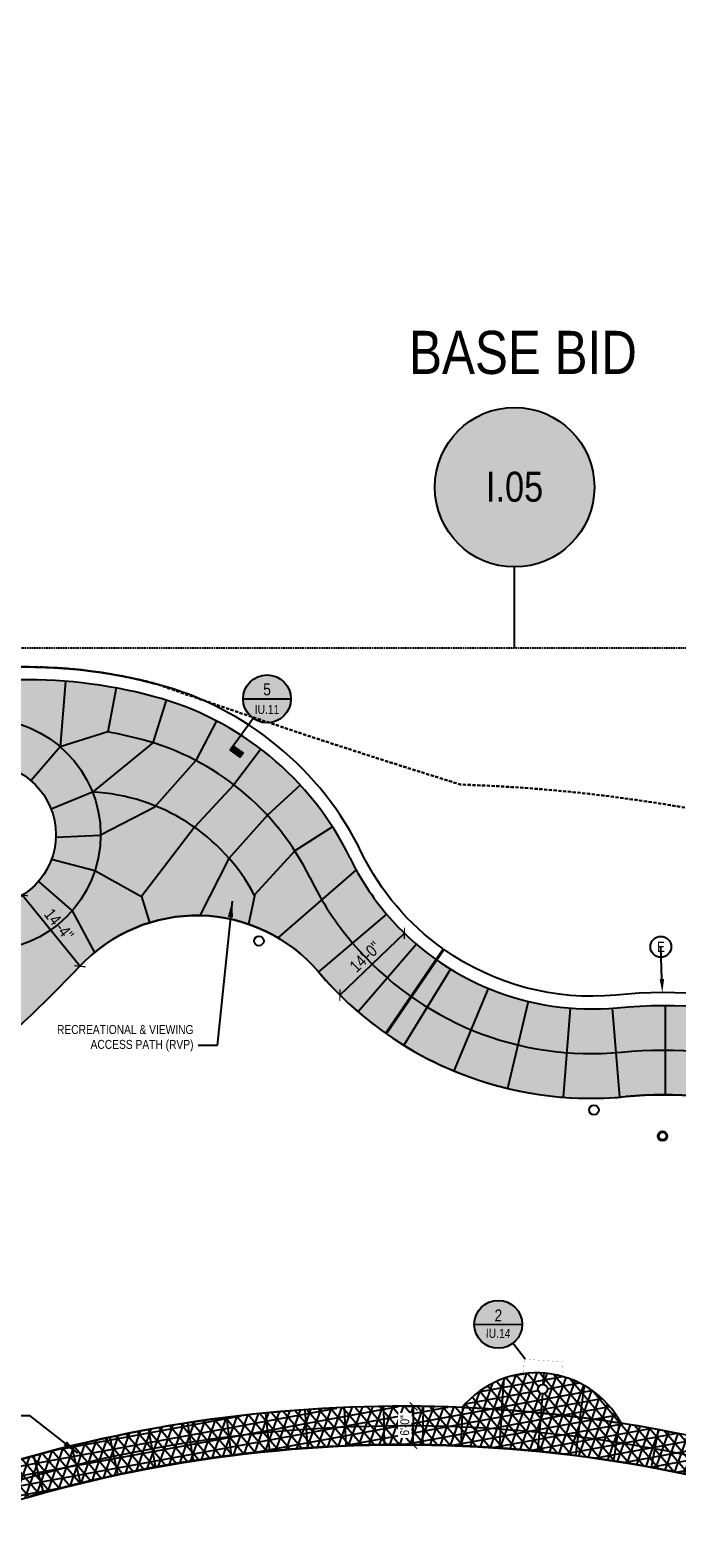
# Model space of a CAD drawing. Extents: x -7 to 1611950, y -7 to 575670.
# Tile 21 of 25: x 1610092 to 1610194, y 574995 to 575232. Entities that reach past the tile are written whole.
import ezdxf
from ezdxf import colors
from ezdxf.entities.mleader import LeaderData, LeaderLine
from ezdxf.enums import TextEntityAlignment as Align
from ezdxf.math import Vec2, Vec3

# ---------------------------------------------------------------- set-up
doc = ezdxf.new("R2010")
doc.units = 0
doc.header["$MEASUREMENT"] = 0
for name, pattern in [('DASHED', [0.75, 0.5, -0.25]), ('HIDDEN', [0.375, 0.25, -0.125]), ('HIDDEN2', [0.1875, 0.125, -0.0625])]:
    doc.linetypes.add(name, pattern=pattern)
for name, color, linetype in [('3001.687.19 P-Series Lighting$0$EN-LITE', 3, 'Continuous'), ('3001.687.19 P-Series Lighting$0$EN-LITE OPT2', 3, 'Continuous'), ('L-ANNO-MACH', 7, 'HIDDEN'), ('L-ANNO-MACH-OVERALL', 7, 'HIDDEN'), ('L-PAVE-JONT', 1, 'Continuous'), ('L-PAVE-SDWK', 4, 'Continuous'), ('X-XREF-SURV', 252, 'Continuous')]:
    doc.layers.add(name, color=color, linetype=linetype)
for name, color, linetype, lineweight in [('L-ANNO-DIMS', 2, 'Continuous', 25), ('L-ANNO-KEYN', 2, 'Continuous', 25), ('L-ANNO-KEYN-20SC', 2, 'Continuous', 25), ('L-ANNO-NOTE', 2, 'Continuous', 25), ('L-ANNO-SCRN', 9, 'Continuous', 25), ('P-LOW', 4, 'DASHED', 30)]:
    doc.layers.add(name, color=color, linetype=linetype, lineweight=lineweight)
doc.layers.add('L-ANNO-NPLT', color=8, linetype='Continuous', plot=False)
doc.layers.add('L-ANNO-TTLB-NPLT', color=8, linetype='Continuous', plot=False)
doc.styles.add('3001.687.19 P-Series Lighting$0$SIMPLEX', font='ARIALN.TTF')
doc.styles.add('RDG 3-32 ANNO DOT', font='ARIALN.TTF', dxfattribs={"height": 0.07035})
doc.styles.add('RDG Standard', font='ARIALN.TTF')
doc.styles.add('RDG_Standard', font='ARIALN.TTF')
doc.styles.get("Standard").update_dxf_attribs({"font": 'arial.ttf'})
doc.styles.add('X-HLVM1S', font='ARIALN.TTF')
doc.dimstyles.new('RDG-ENG', dxfattribs={"dimscale": 12, "dimtxt": 0.09375, "dimasz": 0.0625, "dimexe": 0.0625, "dimexo": 0.0625, "dimgap": 0.03125, "dimtad": 1, "dimlfac": 12, "dimzin": 3, "dimdsep": 46, "dimlunit": 4, "dimtxsty": 'RDG Standard', "dimblk": 'ARCHTICK', "dimcen": 0.0937, "dimclrd": 256, "dimclre": 256, "dimclrt": 256, "dimadec": 0, "dimazin": 0, "dimtfac": 0.75, "dimtofl": 0, "dimtmove": 0, "dimatfit": 3, "dimfxl": 1, "dimtolj": 1, "dimtzin": 0, "dimarcsym": 0})
doc.dimstyles.new('RDG-ENG$7', dxfattribs={"dimscale": 12, "dimtxt": 0.09375, "dimasz": 0.125, "dimexe": 0.0625, "dimexo": 0.0625, "dimgap": 0.03125, "dimtad": 1, "dimlfac": 12, "dimzin": 3, "dimdsep": 46, "dimlunit": 4, "dimtxsty": 'RDG Standard', "dimblk": 'ARCHTICK', "dimcen": 0.0937, "dimclrd": 256, "dimclre": 256, "dimclrt": 256, "dimadec": 0, "dimazin": 0, "dimtfac": 0.75, "dimtofl": 0, "dimtmove": 0, "dimatfit": 3, "dimfxl": 1, "dimtolj": 1, "dimtzin": 0, "dimarcsym": 0})
pattern_1 = [(50, (0, 0), (1.0758902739, -0.09412820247), [0.1125, -1.2375]), (355, (0, 0), (-0.2081270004, 1.12828820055), [0.09, -0.99]), (100.45144446, (0.0897, -0.0078), (0.8677632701, 1.03415998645), [0.095610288, -1.051713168]), (46.1842, (0, 0.3), (1.600861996, -0.2482789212), [0.16875, -1.85625]), (96.63563549, (0.1334, 0.2793), (1.4019929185, 1.4611779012), [0.143415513, -1.57757064]), (351.18416399, (0, 0.3), (1.4019929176, 1.4611779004), [0.135, -1.4850000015]), (21, (0.15, 0.225), (0.8953605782, -0.603928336), [0.1125, -1.2375]), (326, (0.15, 0.225), (0.3649729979, 1.0877250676), [0.09, -0.99]), (71.45144474, (0.2246, 0.1747), (1.2603335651, 0.4837967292), [0.095610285, -1.051713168]), (37.5, (0, 0), (0.01823978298, 0.49934078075), [0, -0.978, 0, -1.005, 0, -0.99375]), (7.5, (0, 0), (0.39460430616, 0.59161756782), [0, -0.573, 0, -0.9555, 0, -0.37875]), (327.5, (-0.3345, 0), (0.80073365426, -0.0338323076), [0, -0.375, 0, -1.17, 0, -1.5525]), (317.5, (-0.4845, 0), (0.874779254, 0.1501574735), [0, -0.4875, 0, -0.777, 0, -1.1025])]

# ---------------------------------------------------------------- blocks, each defined once
blk = doc.blocks.new('_ArchTick')
at = {"color": 0, "linetype": 'ByBlock', "const_width": 0.15}
blk.add_lwpolyline([(-0.5, -0.5), (0.5, 0.5)], dxfattribs=at)
blk = doc.blocks.new('*U111')
at = {"layer": 'L-ANNO-KEYN', "true_color": 0xffffff}
h = blk.add_hatch(color=7, dxfattribs=at)
edge = h.paths.add_edge_path()
edge.add_arc((0, 0.0005), 0.25, 0, 360)
at = {"layer": 'L-ANNO-KEYN'}
blk.add_line((0, -0.5034), (0, -0.25), dxfattribs=at)
blk.add_circle((0, 0), 0.25, dxfattribs=at)
at = {"layer": 'L-ANNO-KEYN', "style": 'X-HLVM1S', "flags": 8}
blk.add_attdef('SHEET#', text='', height=0.0938, dxfattribs=at).set_placement((0, 0.0014), align=Align.MIDDLE_CENTER)
blk = doc.blocks.new('*D67')
at = {"layer": 'L-ANNO-DIMS', "lineweight": -2, "transparency": 16777216}
for p, q in [((1610152.62, 575016.07), (1610151.14, 575016.09)), ((1610152.31, 575010.08), (1610152.39, 575016.08)), ((1610152.54, 575010.07), (1610151.06, 575010.1))]:
    blk.add_line(p, q, dxfattribs=at)
at = {"layer": 'L-ANNO-DIMS', "lineweight": -2, "transparency": 16777216, "xscale": 1.25, "yscale": 1.25, "zscale": 1.25}
for p, rotation in [((1610152.39, 575016.08), 89.20459796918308), ((1610152.31, 575010.08), 269.2045979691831)]:
    blk.add_blockref('_ArchTick', p, dxfattribs=dict(at, rotation=rotation))
at = {"layer": 'L-ANNO-DIMS', "transparency": 16777216, "insert": (1610151.01, 575013.1), "char_height": 1.4, "attachment_point": 5, "rotation": 89.2046, "style": 'RDG Standard', "bg_fill": 3, "box_fill_scale": 1.25, "bg_fill_color": 256, "bg_fill_true_color": 13158600, "bg_fill_transparency": 0}
blk.add_mtext('\\A1;6\'-0"', dxfattribs=at)
blk = doc.blocks.new('*U63')
at = {"layer": 'L-PAVE-JONT'}
blk.add_line((0, 3), (0, -3), dxfattribs=at)
blk = doc.blocks.new('*U64')
at = {"layer": 'L-PAVE-JONT', "color": 0, "linetype": 'ByBlock', "lineweight": -2, "transparency": 16777216}
for p, rotation in [((1610129.5, 575012.03), 5.637096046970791), ((1610135.57, 575012.54), 4.028971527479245), ((1610141.65, 575012.88), 2.420847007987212), ((1610147.74, 575013.06), 0.8127224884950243), ((1610153.83, 575013.06), 359.2045979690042), ((1610159.92, 575012.89), 357.5964734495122), ((1610166, 575012.55), 355.9883489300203), ((1610172.07, 575012.04), 354.3802244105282), ((1610111.42, 575009.47), 10.46146960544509), ((1610117.42, 575010.49), 8.85334508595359), ((1610123.45, 575011.35), 7.245220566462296), ((1610178.12, 575011.35), 352.7720998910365), ((1610184.15, 575010.5), 351.163975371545), ((1610190.16, 575009.48), 349.5558508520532), ((1610105.45, 575008.28), 12.06959412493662), ((1610093.61, 575005.4), 15.28584316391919), ((1610099.51, 575006.92), 13.67771864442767)]:
    blk.add_blockref('*U63', p, dxfattribs=dict(at, rotation=rotation))
blk = doc.blocks.new('*U59')
at = {"layer": 'L-PAVE-JONT'}
blk.add_line((0, 7), (0, -7), dxfattribs=at)
blk = doc.blocks.new('*U60')
at = {"layer": 'L-PAVE-JONT', "color": 0, "linetype": 'ByBlock', "lineweight": -2, "transparency": 16777216}
for p, rotation in [((1610142.83, 575088.68), 310.2732509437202), ((1610148.27, 575083.19), 319.3144249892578), ((1610154.51, 575078.64), 328.3555990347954), ((1610161.38, 575075.11), 337.3967730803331), ((1610168.72, 575072.72), 346.4379471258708), ((1610176.35, 575071.5), 355.4791211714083), ((1610184.07, 575071.5), 4.520295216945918), ((1610191.79, 575071.91), 359.987242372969)]:
    blk.add_blockref('*U59', p, dxfattribs=dict(at, rotation=rotation))
blk = doc.blocks.new('*D68')
at = {"layer": 'L-ANNO-DIMS', "lineweight": -2, "transparency": 16777216}
blk.add_line((1610091.11, 575096.17), (1610100.13, 575085.04), dxfattribs=at)
at = {"layer": 'L-ANNO-DIMS', "lineweight": -2, "transparency": 16777216, "xscale": 1.25, "yscale": 1.25, "zscale": 1.25}
for p, rotation in [((1610091.11, 575096.17), 128.9834737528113), ((1610100.13, 575085.04), 308.9834737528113)]:
    blk.add_blockref('_ArchTick', p, dxfattribs=dict(at, rotation=rotation))
at = {"layer": 'L-ANNO-DIMS', "transparency": 16777216, "insert": (1610096.84, 575091.59), "char_height": 1.875, "attachment_point": 5, "rotation": 308.9835, "style": 'RDG Standard'}
blk.add_mtext('\\A1;14\'-4"', dxfattribs=at)
blk = doc.blocks.new('*D69')
at = {"layer": 'L-ANNO-DIMS', "lineweight": -2, "transparency": 16777216}
blk.add_line((1610140.84, 575080.53), (1610150.95, 575090.22), dxfattribs=at)
at = {"layer": 'L-ANNO-DIMS', "lineweight": -2, "transparency": 16777216, "xscale": 1.25, "yscale": 1.25, "zscale": 1.25}
for p, rotation in [((1610150.95, 575090.22), 43.78416022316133), ((1610140.84, 575080.53), 223.7841602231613)]:
    blk.add_blockref('_ArchTick', p, dxfattribs=dict(at, rotation=rotation))
at = {"layer": 'L-ANNO-DIMS', "transparency": 16777216, "insert": (1610144.8, 575086.52), "char_height": 1.875, "attachment_point": 5, "rotation": 43.7842, "style": 'RDG Standard'}
blk.add_mtext('\\A1;14\'-0"', dxfattribs=at)
blk = doc.blocks.new('KEYNOTE-CIRCLE')
at = {"layer": 'L-ANNO-NOTE', "color": 0, "transparency": 16777216}
blk.add_circle((0, 0), 0.0971, dxfattribs=at)
at = {"layer": 'L-ANNO-NOTE', "color": 0, "transparency": 16777216, "style": 'RDG_Standard'}
blk.add_attdef('#', text='', height=0.0938, dxfattribs=at).set_placement((0, 0), align=Align.MIDDLE_CENTER)
blk = doc.blocks.new('*U42')
at = {"layer": 'L-ANNO-KEYN', "true_color": 0xffffff}
h = blk.add_hatch(color=7, dxfattribs=at)
edge = h.paths.add_edge_path()
edge.add_arc((0, 0), 0.25, 0, 360)
at = {"layer": 'L-ANNO-KEYN'}
blk.add_hatch(color=256, dxfattribs=at).paths.add_polyline_path([(-0.283, -0.607), (-0.25, -0.562), (-0.352, -0.489), (-0.384, -0.534)])
for p, q in [((-0.25, 0), (0.25, 0)), ((-0.146, -0.203), (-0.384, -0.534))]:
    blk.add_line(p, q, dxfattribs=at)
blk.add_lwpolyline([(-0.283, -0.607), (-0.25, -0.562), (-0.352, -0.489), (-0.384, -0.534)], close=True, dxfattribs=at)
blk.add_circle((0, 0), 0.25, dxfattribs=at)
at = {"layer": 'L-ANNO-KEYN', "style": 'X-HLVM1S', "flags": 8}
blk.add_attdef('VIEWNUMBER', text='', height=0.125, dxfattribs=at).set_placement((0, 0), align=Align.BOTTOM_CENTER)
blk.add_attdef('SHEETNUMBER', text='', height=0.0938, dxfattribs=at).set_placement((0, -0.063), align=Align.TOP_CENTER)
at = {"layer": 'L-ANNO-KEYN', "style": 'RDG_Standard'}
blk.add_attdef('DESC', text='', height=0.0938, dxfattribs=at).set_placement((0.001, -0.371), align=Align.CENTER)
blk = doc.blocks.new('*U45')
at = {"layer": 'L-ANNO-KEYN', "linetype": 'HIDDEN2', "const_width": 0.0156}
for points in [[(-0.03, 9.06, -0.414214), (0.1, 9.18)], [(5.9, 9.18, -0.414214), (6.02, 9.06)], [(6.02, 9.06), (6.05, 0.12, -0.414214), (5.92, 0)], [(0.12, 0, -0.414214), (0, 0.12)]]:
    blk.add_lwpolyline(points, format="xyb", dxfattribs=at)
for points in [[(0, 0.12), (-0.03, 9.06)], [(0.1, 9.18), (5.9, 9.18)], [(5.92, 0), (0.12, 0)]]:
    blk.add_lwpolyline(points, dxfattribs=at)
blk = doc.blocks.new('*U46')
at = {"layer": 'L-ANNO-KEYN', "true_color": 0xffffff}
h = blk.add_hatch(color=7, dxfattribs=at)
edge = h.paths.add_edge_path()
edge.add_arc((0, 0), 0.25, 0, 360)
at = {"layer": 'L-ANNO-KEYN'}
for p, q in [((-0.25, 0), (0.25, 0)), ((0.284, -0.361), (0.155, -0.196))]:
    blk.add_line(p, q, dxfattribs=at)
blk.add_circle((0, 0), 0.25, dxfattribs=at)
at = {"layer": 'L-ANNO-KEYN', "style": 'X-HLVM1S', "flags": 8}
for tag, height, p in [('DETAIL#', 0.125, (0, 0.093)), ('SHEET#', 0.0938, (0, -0.094))]:
    blk.add_attdef(tag, text='', height=height, dxfattribs=at).set_placement(p, align=Align.MIDDLE_CENTER)
at = {"layer": 'L-ANNO-KEYN', "style": 'RDG_Standard'}
blk.add_attdef('DESC', text='', height=0.0938, dxfattribs=at).set_placement((0.001, -0.364), align=Align.CENTER)
blk = doc.blocks.new('viewports_Rebid')
at = {"layer": 'L-ANNO-MACH-OVERALL'}
blk.add_lwpolyline([(678.23, -124.64), (358.23, -124.64), (358.23, 65.36), (678.23, 65.36)], close=True, dxfattribs=at)
blk = doc.blocks.new('3001.687.19 P-Series Lighting$0$SPD')
at = {"layer": '3001.687.19 P-Series Lighting$0$EN-LITE OPT2'}
blk.add_circle((16101985.7, 5750268.2), 6, dxfattribs=at)
blk = doc.blocks.new('3001.687.19 P-Series Lighting$0$DM_ELEC-LF32')
blk.add_circle((0, 0), 3)
at = {"style": '3001.687.19 P-Series Lighting$0$SIMPLEX', "flags": 1}
blk.add_attdef('CON_CENTER', text='', height=9.6, dxfattribs=at).set_placement((0, 0), align=Align.MIDDLE_CENTER)
for tag, p in [('CON_TYPE', (0, -16.46)), ('CON_WIDTH', (0, -32.91))]:
    blk.add_attdef(tag, p, '', height=9.6, dxfattribs=at)
blk = doc.blocks.new('3001.687.19 P-Series Lighting')
at = {"layer": '3001.687.19 P-Series Lighting$0$EN-LITE', "xscale": 0.25, "yscale": 0.25, "zscale": 0.25}
for p in [(1610128.16, 575089.01), (1610180.64, 575062.52), (1610191.38, 575058.44), (1610191.38, 575058.44)]:
    blk.add_blockref('3001.687.19 P-Series Lighting$0$DM_ELEC-LF32', p, dxfattribs=at)
at = {"layer": '3001.687.19 P-Series Lighting$0$EN-LITE OPT2', "xscale": 0.09999999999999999, "yscale": 0.09999999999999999, "zscale": 0.09999999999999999}
blk.add_blockref('3001.687.19 P-Series Lighting$0$SPD', (-7.18, 31.61), dxfattribs=at)

msp = doc.modelspace()

# ---------------------------------------------------------------- hatches: boundary and pattern name
at = {"layer": 'L-ANNO-SCRN'}
h = msp.add_hatch(dxfattribs=at)
h.set_pattern_fill('AR-CONC', color=256, scale=0.15)
h.set_pattern_definition(pattern_1)
edge = h.paths.add_edge_path()
edge.add_arc((1610180.213, 575120.35123), 42, 205.9741215, 234.5545061, ccw=False)
edge.add_arc((1610098.72991, 575080.23684), 48.8228, 26.4150978, 74.7004398)
edge.add_arc((1610091.63671, 575051.10477), 78.79859, 75.3149705, 108.2634826)
edge.add_arc((1610026.58043, 575247.40434), 128.00055, 274.0913547, 288.3804526, ccw=False)
edge.add_line((1610035.71287, 575119.73), (1610036.27577, 575111.74982))
edge.add_arc((1610038.45418, 575086.34528), 25.49777, -53.652623, 94.9010622, ccw=False)
edge.add_line((1610053.56618, 575065.8084), (1610063.0258, 575052.95289))
edge.add_arc((1609906.10558, 575271.89695), 269.37048, 305.6296898, 316.0769377)
edge.add_arc((1610118.41241, 575067.99011), 25, 40.2732509, 137.0100578, ccw=False)
edge.add_arc((1610180.213, 575120.35123), 56, 220.2732509, 234.8945272)
edge.add_line((1610148.00833, 575074.53792), (1610155.85602, 575086.13519))
edge = h.paths.add_edge_path(flags=16)
edge.add_arc((1610085.18443, 575105.64286), 11.17118, 0, 360)
h = msp.add_hatch(dxfattribs=at)
h.set_pattern_fill('AR-CONC', color=256, scale=0.15)
h.set_pattern_definition(pattern_1)
edge = h.paths.add_edge_path()
edge.add_arc((1610180.213, 575120.35123), 56, 235.0336812, 275.5300517)
edge.add_arc((1610191.77714, 575000.90974), 64, 53.6650556, 95.5300517, ccw=False)
edge.add_arc((1610298.42797, 575145.91181), 116, 233.6650556, 276.9267602)
edge.add_arc((1610298.42797, 575145.91181), 116, 276.9267602, 282.919755)
edge.add_line((1610324.36397, 575032.84845), (1610321.13486, 575046.47139))
edge.add_arc((1610298.33656, 575145.46212), 101.58213, 234.049383, 282.9694964, ccw=False)
edge.add_arc((1610191.65502, 575000.4317), 78.46422, 53.161692, 95.4076541)
edge.add_arc((1610180.04262, 575119.70802), 41.37685, 234.4760036, 275.8507212, ccw=False)
edge.add_line((1610156.00085, 575086.03255), (1610148.11969, 575074.45984))
at = {"layer": 'L-ANNO-SCRN', "ltscale": 0.01}
h = msp.add_hatch(dxfattribs=at)
h.set_pattern_fill('NET3', color=256, scale=12, angle=10.4)
edge = h.paths.add_edge_path()
edge.add_arc((1609954.03499, 575193.68314), 178, 275.5443029, 284.1935649)
edge.add_line((1609997.68032, 575021.11697), (1609998.77094, 575021.3067))
edge.add_arc((1610000.91519, 575016.78982), 5, 115.3945878, 248.6841365)
edge.add_arc((1610051.49656, 575146.41827), 144.14743, 248.6841365, 285.828374)
edge.add_arc((1610150.82022, 574796.0782), 220, 64.0444907, 105.828374, ccw=False)
edge.add_arc((1610365.14205, 575236.16061), 269.49605, 244.0249618, 287.9075308)
edge.add_arc((1610485.75337, 574862.65553), 123, 62.781524, 107.8712941, ccw=False)
edge.add_line((1610542.01169, 574972.03561), (1610539.22782, 574966.72033))
edge.add_arc((1610485.75337, 574862.65553), 117, 62.8033108, 107.8712941)
edge.add_arc((1610365.14205, 575236.1606), 275.49604, 244.0253869, 287.9067423, ccw=False)
edge.add_arc((1610150.82022, 574796.0782), 214, 64.0444907, 105.828374)
edge.add_arc((1610051.49656, 575146.41827), 150.14743, 241.8291039, 285.828374, ccw=False)
edge.add_arc((1609971.16944, 574996.42592), 20, 61.8291039, 91.3985871)
edge.add_line((1609970.68129, 575016.41997), (1609971.23253, 575016.51587))
h = msp.add_hatch(dxfattribs=at)
h.set_pattern_fill('NET3', color=256, scale=12, angle=10.4)
edge = h.paths.add_edge_path()
edge.add_arc((1610150.77333, 574796.95552), 219.15855, 81.0358753, 87.5871092, ccw=False)
edge.add_arc((1610171.61659, 575006.20273), 15.14483, 28.5347546, 140.08823)
h.paths.add_polyline_path([(1610171.86771, 575018.10121), (1610171.94267, 575019.59857), (1610173.43775, 575019.4772), (1610173.36279, 575017.97984)], flags=16)

# ---------------------------------------------------------------- linework, layer by layer
at = {"layer": 'L-ANNO-NPLT'}
msp.add_lwpolyline([(1610148.11969, 575074.45984, 0.178561), (1610185.6096, 575064.61187, -0.184729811), (1610229.69743, 575052.46603, 0.191039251), (1610312.41763, 575030.75848, 0.026155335), (1610324.36397, 575032.84845), (1610320.68963, 575048.4212, -0.218024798), (1610239.17751, 575065.3551, 0.184729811), (1610184.06771, 575080.5374, -0.179628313), (1610157.15381, 575087.66677)], format="xyb", close=True, dxfattribs=at)
at = {"layer": 'L-ANNO-SCRN'}
msp.add_circle((1610085.18443, 575105.64286), 11.17118, dxfattribs=at)
at = {"layer": 'L-ANNO-TTLB-NPLT'}
msp.add_lwpolyline([(1610542.01169, 574972.03561, 0.199319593), (1610448.00716, 574979.72056, -0.193848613), (1610247.1083, 574993.88772, 0.184707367), (1610090.81374, 575007.73647, -0.163506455), (1609999.09765, 575012.13187, -0.657436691), (1609998.77094, 575021.3067), (1609970.68129, 575016.41997, -0.129741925), (1609980.6115, 575014.05679, 0.194377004), (1610092.45028, 575001.96397, -0.184363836), (1610244.48226, 574988.49291, 0.193843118), (1610449.84843, 574974.01008, -0.199220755), (1610539.22782, 574966.72033)], format="xyb", close=True, dxfattribs=at)
msp.add_lwpolyline([(1610160, 575015.91976, -0.0284834), (1610184.92174, 575013.43729, 0.529088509), (1610160, 575015.91976, 3.711140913)], format="xyb", dxfattribs=at)
at = {"layer": 'L-PAVE-JONT'}
for p, q in [((1610097.8403, 575129.68835), (1610097.01855, 575119.43218)), ((1610105.77559, 575128.64055), (1610104.50438, 575121.75695)), ((1610113.62199, 575126.74907), (1610111.53391, 575120.06776)), ((1610121.53487, 575123.47583), (1610118.29283, 575117.27187)), ((1610104.50438, 575121.75695), (1610097.01855, 575119.43218)), ((1610097.01855, 575119.43218), (1610092.45975, 575114.12019)), ((1610111.53391, 575120.06776), (1610102.0796, 575112.33202)), ((1610128.48243, 575119.0474), (1610124.2272, 575113.48925)), ((1610118.29283, 575117.27187), (1610111.75535, 575109.91167)), ((1610102.0796, 575112.33202), (1610095.60703, 575109.6634)), ((1610124.2272, 575113.48925), (1610118.07557, 575106.84996)), ((1610134.63321, 575113.42787), (1610129.48099, 575108.68923)), ((1610111.75535, 575109.91167), (1610103.35548, 575105.57293)), ((1610118.07557, 575106.84996), (1610109.75646, 575095.96206)), ((1610129.48099, 575108.68923), (1610123.45697, 575101.92533)), ((1610139.67609, 575106.89726), (1610133.78846, 575103.11101)), ((1610096.34995, 575105.2872), (1610103.35548, 575105.57293)), ((1610133.78846, 575103.11101), (1610127.49358, 575096.27387)), ((1610095.68093, 575101.81943), (1610102.47735, 575100.06192)), ((1610102.47735, 575100.06192), (1610109.75646, 575095.96206)), ((1610123.45697, 575101.92533), (1610118.88217, 575092.98569)), ((1610131.18565, 575089.48067), (1610143.40611, 575100.12122)), ((1610093.62362, 575098.32335), (1610098.91172, 575093.73685)), ((1610109.75646, 575095.96206), (1610111.0219, 575091.87274)), ((1610127.49358, 575096.27387), (1610126.53398, 575091.63413)), ((1610098.91172, 575093.73685), (1610102.40824, 575087.196)), ((1610166.21127, 575015.53916), (1610166.55675, 575020.47679)), ((1610172.69336, 575019.53762), (1610172.83247, 575021.29803)), ((1610172.36403, 575015.0208), (1610172.61525, 575018.04053)), ((1610178.49981, 575014.32998), (1610179.14686, 575019.34219))]:
    msp.add_line(p, q, dxfattribs=at)
msp.add_circle((1610085.18443, 575105.64286), 18.17118, dxfattribs=at)
for centre, radius, start, end in [((1610091.6107, 575051.93752), 71, 75.1414161, 79.536964), ((1610099.30372, 575080.93437), 41, 25.9741215, 75.1414161), ((1610100.54479, 575081.9133), 30.45742, 27.8736653, 87.1115099), ((1610180.213, 575120.35123), 49, 205.9741215, 220.273251), ((1610150.68979, 574796.11685), 220, 82.7371217, 87.5745672), ((1610150.68979, 574796.11685), 220, 81.0484173, 82.737131)]:
    msp.add_arc(centre, radius, start, end, dxfattribs=at)
at = {"layer": 'L-PAVE-SDWK'}
msp.add_lwpolyline([(1610148.16825, 575093.20102, 0.245886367), (1610184.26045, 575078.54671, -0.184729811), (1610237.9925, 575063.74397, 0.191039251), (1610310.72922, 575044.65629, 0.026249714), (1610321.27126, 575046.50263, -0.215199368), (1610384.18711, 575033.87573, 0.33097526), (1610446.22392, 575034.94636, -0.262718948), (1610492.92967, 575041.65609, 0.145419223), (1610565.02778, 575035.70689, 0.145419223)], format="xyb", dxfattribs=at)
for centre, radius in [((1610085.18443, 575105.64286), 11.17118), ((1610172.62883, 575018.7904), 0.75)]:
    msp.add_circle(centre, radius, dxfattribs=at)
for centre, radius, start, end in [((1610091.6107, 575051.93752), 78, 75.1414161, 108.4370369), ((1610099.30372, 575080.93437), 48, 25.9741215, 75.1414161), ((1610180.213, 575120.35123), 42, 205.9741215, 220.273251), ((1610118.41241, 575067.99011), 25, 40.2732509, 137.0100578), ((1609906.10559, 575271.89696), 269.37048, 305.6296995, 316.0769352), ((1610180.213, 575120.35123), 56, 220.2732509, 275.5300517), ((1610191.77714, 575000.90974), 64, 53.6650556, 95.5300517), ((1610171.61644, 575006.20127), 15.14566, 28.5393632, 140.0836213), ((1610150.68979, 574796.11685), 220, 64.0444907, 81.0484173)]:
    msp.add_arc(centre, radius, start, end, dxfattribs=at)
at = {"layer": 'X-XREF-SURV'}
msp.add_lwpolyline([(1610066.30971, 575127.83126, -0.146310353), (1610112.12543, 575129.26245, -0.146310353)], format="xyb", dxfattribs=at)

# ---------------------------------------------------------------- block references
at = {"layer": 'L-ANNO-KEYN-20SC'}
ref = msp.add_blockref('*U42', (1610129.4291, 575126.92711), dxfattribs=dict(at, xscale=15, yscale=15, zscale=15))
ref.add_attrib('VIEWNUMBER', '5', dxfattribs={"layer": 'L-ANNO-KEYN', "height": 1.875, "style": 'X-HLVM1S'}).set_placement((1610129.4291, 575126.92711), align=Align.BOTTOM_CENTER)
ref.add_attrib('SHEETNUMBER', 'IU.11', dxfattribs={"layer": 'L-ANNO-KEYN', "height": 1.40625, "style": 'X-HLVM1S'}).set_placement((1610129.4291, 575125.98961), align=Align.TOP_CENTER)
ref = msp.add_blockref('*U46', (1610165.65116, 575028.93783), dxfattribs=dict(at, xscale=15, yscale=15, zscale=15, rotation=359.5181046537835))
ref.add_attrib('DETAIL#', '2', dxfattribs={"layer": 'L-ANNO-KEYN', "height": 1.875, "rotation": 359.5181047, "style": 'X-HLVM1S'}).set_placement((1610165.66289, 575030.33199), align=Align.MIDDLE_CENTER)
ref.add_attrib('SHEET#', 'IU.14', dxfattribs={"layer": 'L-ANNO-KEYN', "height": 1.40625, "rotation": 359.5181047, "style": 'X-HLVM1S'}).set_placement((1610165.63935, 575027.53302), align=Align.MIDDLE_CENTER)
at = {"layer": 'L-ANNO-KEYN-20SC', "rotation": 355.8539762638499}
msp.add_blockref('*U45', (1610169.10273, 575014.33799, -27.789), dxfattribs=at)
at = {"layer": 'L-ANNO-MACH-OVERALL', "xscale": 50, "yscale": 50, "zscale": 50}
msp.add_blockref('*U111', (1610168.2092, 575160.09766), dxfattribs=at).add_auto_attribs({'SHEET#': 'I.05'})

# ---------------------------------------------------------------- texts
at = {"layer": 'L-ANNO-MACH-OVERALL', "insert": (1610151.68102, 575184.59312), "char_height": 6.755378, "width": 35.4937551, "attachment_point": 1, "style": 'RDG 3-32 ANNO DOT'}
msp.add_mtext('BASE BID', dxfattribs=at)

# ---------------------------------------------------------------- dimensions: what is measured, and where the dimension line sits
at = {"layer": 'L-ANNO-DIMS'}
for p1, p2, picture, middle in [((1610091.11214, 575096.1741), (1610100.12558, 575085.03685), '*D68', (1610096.83641, 575091.59085)), ((1610140.84135, 575080.52821), (1610150.95355, 575090.2201), '*D69', (1610144.80257, 575086.51652))]:
    dim = msp.add_aligned_dim(p1=p1, p2=p2, distance=0, dimstyle='RDG-ENG', override={"dimscale": 20}, dxfattribs=at)
    dim.commit()
    dim.dimension.update_dxf_attribs({"geometry": picture, "text_midpoint": middle})

# ---------------------------------------------------------------- leaders
at = {"layer": 'L-ANNO-NOTE', "annotation_type": 0, "has_hookline": 1, "hookline_direction": 1}
for points, text_width in [([(1610123.95881, 575095.21467), (1610121.62639, 575072.61407), (1610118.53417, 575072.61407)], 21.16521), ([(1610099.77176, 575008.77115, 797.22187), (1610092.30299, 575014.58165, 797.22187), (1610089.21077, 575014.58165, 797.22187)], 11.18186)]:
    msp.add_leader(points, dimstyle='RDG-ENG$7', override={"dimscale": 20, "dimgap": 0.03125, "dimtad": 0}, dxfattribs=dict(at, text_width=text_width))
at = {"layer": 'L-ANNO-NOTE'}
ml = msp.add_multileader_block('Standard', dxfattribs=at)
ml.set_content('KEYNOTE-CIRCLE', color=256, scale=16.875)
ml.set_attribute('#', 'E', width=0)
ml.set_leader_properties()
ml.build(insert=Vec2(0, 0))
ml.multileader.update_dxf_attribs({"has_dogleg": 0, "text_right_attachment_type": 3, "dogleg_length": 0.36, "arrow_head_size": 2.10938, "scale": 30, "block_connection_type": 1})
ctx = ml.context
ctx.base_point, ctx.scale, ctx.char_height, ctx.arrow_head_size, ctx.landing_gap_size, ctx.plane_origin, ctx.plane_x_axis, ctx.plane_y_axis = Vec3(1610191.12332, 575088.08963), 30, 1.58203, 2.10938, 1.51875, Vec3(1610156.25357, 575093.848), Vec3(0.999999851, 0.00054625), Vec3(-0.00054625, 0.999999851)
ctx.right_attachment, ctx.attachment_type = 3, 1
notes = []
notes.append((ctx, [(0, (1, 1, 0), (1610191.48332, 575088.08983), (-0.999999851, -0.00054625), 0.36, [(0, [(1610191.3563, 575080.90863)], 0, [])])]))
ctx.block.insert, ctx.block.rotation = Vec3(1610191.12332, 575088.08963), 0.00054625
for ctx, leaders in notes:
    for number, flags, end, landing, length, lines in leaders:
        leader = LeaderData()
        leader.index, (leader.has_last_leader_line, leader.has_dogleg_vector, leader.attachment_direction) = number, flags
        leader.last_leader_point, leader.dogleg_vector, leader.dogleg_length = Vec3(end), Vec3(landing), length
        for number, points, colour, breaks in lines:
            line = LeaderLine()
            line.index, line.vertices, line.color, line.breaks = number, Vec3.list(points), colors.encode_raw_color(colour), breaks
            leader.lines.append(line)
        ctx.leaders.append(leader)

# ---------------------------------------------------------------- next in the draw order: texts
at = {"layer": 'L-ANNO-NOTE', "insert": (1610117.90917, 575071.67657), "char_height": 1.4, "attachment_point": 9, "style": 'RDG Standard', "bg_fill": 3, "box_fill_scale": 1.5, "bg_fill_color": 256, "bg_fill_transparency": 0}
msp.add_mtext('\\A1;RECREATIONAL & VIEWING\\PACCESS PATH (RVP) ', dxfattribs=at)

# ---------------------------------------------------------------- next in the draw order: dimensions: what is measured, and where the dimension line sits
at = {"layer": 'L-ANNO-DIMS'}
dim = msp.add_aligned_dim(p1=(1610153.79095, 575010.05758), p2=(1610153.87425, 575016.057), distance=1.48563, dimstyle='RDG-ENG', override={"dimscale": 20, "dimtxt": 0.07, "dimtfill": 1}, dxfattribs=at)
dim.commit()
dim.dimension.update_dxf_attribs({"geometry": '*D67', "text_midpoint": (1610151.00744, 575013.09651)})

# ---------------------------------------------------------------- next in the draw order: linework, layer by layer
at = {"layer": 'L-ANNO-NPLT'}
msp.add_lwpolyline([(1610157.01587, 575087.76453, -0.12535595), (1610144.25332, 575102.83262, 0.217885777), (1610112.12543, 575129.26245, 0.146310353), (1610066.30971, 575127.83126, -0.062924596), (1610035.57215, 575121.72504), (1610036.27577, 575111.74982, -0.757348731), (1610053.56618, 575065.8084), (1610063.0258, 575052.95289, 0.045616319), (1610100.12558, 575085.03685, -0.449086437), (1610137.48667, 575084.15095, 0.063884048), (1610148.00833, 575074.53792)], format="xyb", close=True, dxfattribs=at)
msp.add_lwpolyline([(1609998.00712, 575009.3371, 0.163506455), (1610091.63201, 575004.85022, -0.184365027), (1610245.79618, 574991.18988, 0.193674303), (1610448.9278, 574976.86532, -0.206363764), (1610543.44463, 574967.87776, 0.132841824), (1610629.62046, 574947.00076, -0.225974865), (1610696.38309, 574917.34415, 0.318237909), (1610855.49894, 574877.34084)], format="xyb", dxfattribs=at)
at = {"layer": 'L-PAVE-JONT'}
msp.add_lwpolyline([(1610142.82746, 575088.67598, 0.245886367), (1610184.93502, 575071.57929, -0.184729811), (1610233.84497, 575058.105, 0.191039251), (1610311.57342, 575037.70739, 0.026249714), (1610322.83894, 575039.68044, -0.215199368), (1610380.1085, 575028.18671, 0.33097526), (1610450.49641, 575029.40146, -0.262718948), (1610490.39091, 575035.1327, 0.145419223), (1610566.46293, 575028.85559)], format="xyb", dxfattribs=at)
at = {"layer": 'L-PAVE-SDWK'}
for radius, start in [(220, 87.5745672), (214, 64.0444907)]:
    msp.add_arc((1610150.68979, 574796.11685), radius, start, 105.8283739, dxfattribs=at)
at = {"layer": 'P-LOW', "flags": 128}
msp.add_lwpolyline([(1609768.39348, 575189.32246, -0.192439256), (1609866.27946, 575152.04524, 0.214214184), (1609924.56232, 575132.58867, 0.030096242), (1609933.46777, 575134.02607, -0.150913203), (1609980.53601, 575130.28264, -0.25311502), (1610066.30971, 575127.83126, -0.146310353), (1610112.12543, 575129.26245, 0.009386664), (1610159.75167, 575113.51199, -0.063336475), (1610223.14468, 575103.32128), (1610245.45051, 575067.7303, 0.418673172), (1610313.22413, 575063.24931, -0.19759583), (1610396.77927, 575053.63098, 0.185647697), (1610415.34818, 575026.14442, 0.161188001), (1610445.00321, 575036.53061, -0.262718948), (1610493.65504, 575043.51992, -0.342507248), (1610575.59029, 575040.48745, -0.202343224), (1610637.46917, 575034.14507), (1610634.58034, 575029.29325), (1610745.06722, 574971.40117), (1610769.77844, 574955.42647), (1610834.96925, 574951.22035), (1610892.07272, 574894.69203), (1610949.00752, 574869.61675), (1610944.86985, 574856.93739), (1610893.61299, 574863.22921), (1610881.843, 574849.81199), (1610850.27394, 574831.12413), (1610795.71156, 574830.84652), (1610741.47516, 574850.47534), (1610699.11653, 574878.06367), (1610674.41757, 574903.21479), (1610561.04848, 574929.4764), (1610506.73611, 574943.40144), (1610466.13018, 574960.09361), (1610411.23786, 574950.9497), (1610385.39936, 574949.09687), (1610354.57182, 574943.19389), (1610335.09178, 574927.86621), (1610224.09867, 574975.37816), (1610174.71191, 574993.40102), (1610134.30568, 574986.2488), (1610067.11292, 574969.35564), (1610068.52076, 574928.90019), (1610058.52681, 574928.5524), (1610057.13291, 574968.6075), (1610003.45499, 574966.20909), (1609981.01786, 574970.13509), (1609937.78259, 574943.06907), (1609923.45858, 574962.32465), (1609911.55722, 574975.31445), (1609888.08444, 574995.21448), (1609816.54125, 575053.30649), (1609802.30782, 575039.22773), (1609741.20444, 575080.62337), (1609724.13607, 575075.53459), (1609659.86614, 574893.31707), (1609621.44795, 574905.91925), (1609694.49493, 575114.20067), (1609664.18272, 575125.24511), (1609669.37052, 575139.48336), (1609645.0673, 575149.60029), (1609656.91909, 575231.6996), (1609675.66202, 575228.99388), (1609667.53233, 575172.67815), (1609710.44714, 575157.78936), (1609718.82219, 575181.92925), (1609754.05055, 575170.05763)], format="xyb", close=True, dxfattribs=at)

# ---------------------------------------------------------------- next in the draw order: block references
at = {"layer": 'L-ANNO-MACH'}
msp.add_blockref('viewports_Rebid', (1609666.84858, 575069.5638), dxfattribs=at)
at = {"layer": 'L-PAVE-JONT'}
for name in ['*U60', '*U64']:
    msp.add_blockref(name, (0, 0), dxfattribs=at)
at = {"layer": 'X-XREF-SURV'}
msp.add_blockref('3001.687.19 P-Series Lighting', (0, 0), dxfattribs=at)

doc.saveas('drawing.dxf')
